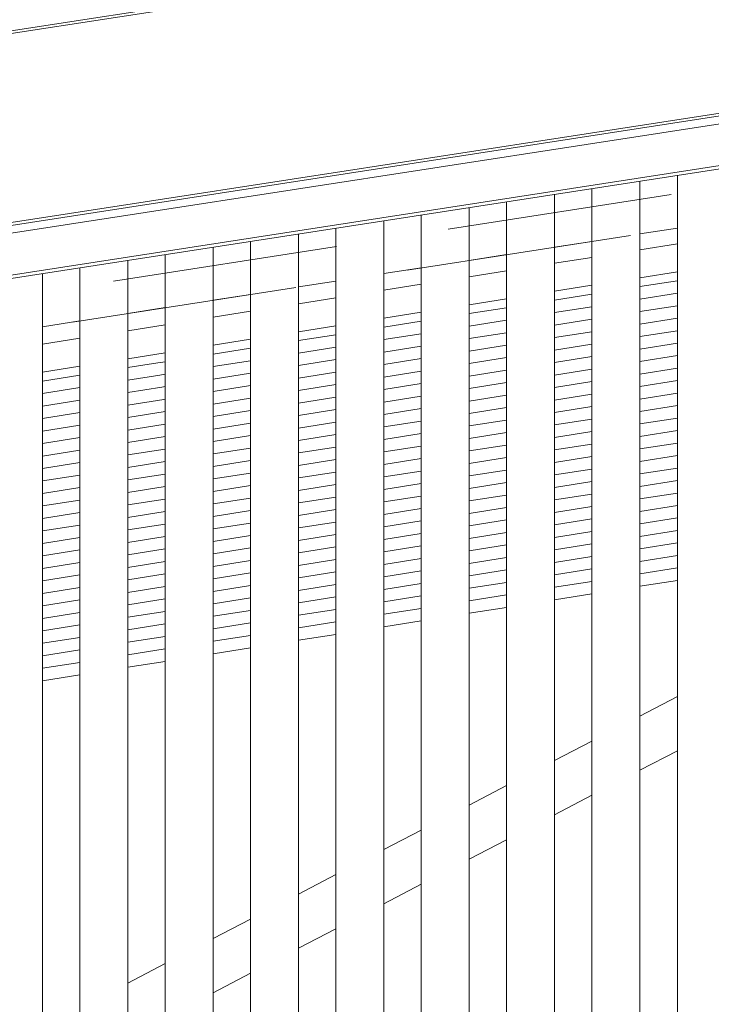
# Model space of a CAD drawing. Header units: millimetres. Extents: x -65 to 293624, y -1905 to 31061.
# Tile 220 of 256: x 116250 to 116899, y 22524 to 23446. Entities that reach past the tile are written whole.
import ezdxf

# ---------------------------------------------------------------- set-up
doc = ezdxf.new("R2010")
doc.units = ezdxf.units.MM
doc.header["$MEASUREMENT"] = 0
doc.linetypes.add('Hidden Line', pattern=[317.5, 211.666667, -105.833333])
for name, color, linetype in [('00 2D joon.AR', 7, 'Continuous'), ('1236 Katuslaed.AR', 7, 'Continuous'), ('1245 Sisehoovi varjestus.AR', 7, 'Continuous'), ('1248 Vihmaveerennid.AR', 7, 'Continuous'), ('1263 Katuse alusserv.AR', 7, 'Continuous')]:
    doc.layers.add(name, color=color, linetype=linetype)

# ---------------------------------------------------------------- blocks, each defined once
blk = doc.blocks.new('Section Element_1428_3', base_point=(20443.11, 12361.43))
at = {"layer": '1248 Vihmaveerennid.AR', "color": 7, "linetype": 'Continuous', "lineweight": 13}
for p, q in [((107563.26, 22094.13), (129095.3, 25416)), ((107565.88, 22097.11), (129095.3, 25418.58)), ((107568.05, 21915.2), (129117.8, 25239.8)), ((107570.49, 21918.29), (129117.53, 25242.47)), ((115501.87, 23131.81), (129118.53, 25232.53)), ((115501.87, 23092.64), (129122.41, 25193.96)), ((115501.87, 23089.49), (129122.72, 25190.86))]:
    blk.add_line(p, q, dxfattribs=at)
blk = doc.blocks.new('*X2148', base_point=(20443.11, 12361.43))
at = {"layer": '1263 Katuse alusserv.AR', "color": 7, "linetype": 'Continuous', "lineweight": 13}
for p, q in [((116306.87, 23113.1), (116271.87, 23107.57)), ((116306.87, 23113.1), (116271.87, 23107.57)), ((116306.87, 23101.4), (116271.87, 23095.87)), ((116306.87, 23101.4), (116271.87, 23095.87)), ((116306.87, 23089.7), (116271.87, 23084.17)), ((116306.87, 23089.7), (116271.87, 23084.17)), ((116306.87, 23078.01), (116271.87, 23072.48)), ((116306.87, 23078.01), (116271.87, 23072.48)), ((116306.87, 23066.31), (116271.87, 23060.78)), ((116306.87, 23066.31), (116271.87, 23060.78)), ((116306.87, 23054.61), (116271.87, 23049.08)), ((116306.87, 23054.61), (116271.87, 23049.08)), ((116306.87, 23042.91), (116271.87, 23037.38)), ((116306.87, 23042.91), (116271.87, 23037.38)), ((116306.87, 23031.21), (116271.87, 23025.68)), ((116306.87, 23031.21), (116271.87, 23025.68)), ((116306.87, 23019.52), (116271.87, 23013.98)), ((116306.87, 23019.52), (116271.87, 23013.98)), ((116306.87, 23007.82), (116271.87, 23002.29)), ((116306.87, 23007.82), (116271.87, 23002.29)), ((116306.87, 22996.12), (116271.87, 22990.59)), ((116306.87, 22996.12), (116271.87, 22990.59)), ((116306.87, 22984.42), (116271.87, 22978.89)), ((116306.87, 22984.42), (116271.87, 22978.89)), ((116306.87, 22972.72), (116271.87, 22967.19)), ((116306.87, 22972.72), (116271.87, 22967.19)), ((116306.87, 22961.02), (116271.87, 22955.49)), ((116306.87, 22961.02), (116271.87, 22955.49)), ((116306.87, 22949.33), (116271.87, 22943.8)), ((116306.87, 22949.33), (116271.87, 22943.8)), ((116306.87, 22937.63), (116271.87, 22932.1)), ((116306.87, 22937.63), (116271.87, 22932.1)), ((116306.87, 22925.93), (116271.87, 22920.4)), ((116306.87, 22925.93), (116271.87, 22920.4)), ((116306.87, 22914.23), (116271.87, 22908.7)), ((116306.87, 22914.23), (116271.87, 22908.7)), ((116306.87, 22902.53), (116271.87, 22897)), ((116306.87, 22902.53), (116271.87, 22897)), ((116306.87, 22890.83), (116271.87, 22885.3)), ((116306.87, 22890.83), (116271.87, 22885.3)), ((116306.87, 22879.14), (116271.87, 22873.61)), ((116306.87, 22879.14), (116271.87, 22873.61)), ((116306.87, 22867.44), (116271.87, 22861.91)), ((116306.87, 22867.44), (116271.87, 22861.91)), ((116306.87, 22855.74), (116271.87, 22850.21)), ((116306.87, 22855.74), (116271.87, 22850.21)), ((116306.87, 22844.04), (116271.87, 22838.51)), ((116306.87, 22844.04), (116271.87, 22838.51))]:
    blk.add_line(p, q, dxfattribs=at)
blk = doc.blocks.new('*X2149', base_point=(20443.11, 12361.43))
at = {"layer": '1263 Katuse alusserv.AR', "color": 7, "linetype": 'Continuous', "lineweight": 13}
for p, q in [((116306.87, 23113.1), (116271.87, 23107.57)), ((116306.87, 23113.1), (116271.87, 23107.57)), ((116306.87, 23101.4), (116271.87, 23095.87)), ((116306.87, 23101.4), (116271.87, 23095.87)), ((116306.87, 23089.7), (116271.87, 23084.17)), ((116306.87, 23089.7), (116271.87, 23084.17)), ((116306.87, 23078.01), (116271.87, 23072.48)), ((116306.87, 23078.01), (116271.87, 23072.48)), ((116306.87, 23066.31), (116271.87, 23060.78)), ((116306.87, 23066.31), (116271.87, 23060.78)), ((116306.87, 23054.61), (116271.87, 23049.08)), ((116306.87, 23054.61), (116271.87, 23049.08)), ((116306.87, 23042.91), (116271.87, 23037.38)), ((116306.87, 23042.91), (116271.87, 23037.38)), ((116306.87, 23031.21), (116271.87, 23025.68)), ((116306.87, 23031.21), (116271.87, 23025.68)), ((116306.87, 23019.52), (116271.87, 23013.98)), ((116306.87, 23019.52), (116271.87, 23013.98)), ((116306.87, 23007.82), (116271.87, 23002.29)), ((116306.87, 23007.82), (116271.87, 23002.29)), ((116306.87, 22996.12), (116271.87, 22990.59)), ((116306.87, 22996.12), (116271.87, 22990.59)), ((116306.87, 22984.42), (116271.87, 22978.89)), ((116306.87, 22984.42), (116271.87, 22978.89)), ((116306.87, 22972.72), (116271.87, 22967.19)), ((116306.87, 22972.72), (116271.87, 22967.19)), ((116306.87, 22961.02), (116271.87, 22955.49)), ((116306.87, 22961.02), (116271.87, 22955.49)), ((116306.87, 22949.33), (116271.87, 22943.8)), ((116306.87, 22949.33), (116271.87, 22943.8)), ((116306.87, 22937.63), (116271.87, 22932.1)), ((116306.87, 22937.63), (116271.87, 22932.1)), ((116306.87, 22925.93), (116271.87, 22920.4)), ((116306.87, 22925.93), (116271.87, 22920.4)), ((116306.87, 22914.23), (116271.87, 22908.7)), ((116306.87, 22914.23), (116271.87, 22908.7)), ((116306.87, 22902.53), (116271.87, 22897)), ((116306.87, 22902.53), (116271.87, 22897)), ((116306.87, 22890.83), (116271.87, 22885.3)), ((116306.87, 22890.83), (116271.87, 22885.3)), ((116306.87, 22879.14), (116271.87, 22873.61)), ((116306.87, 22879.14), (116271.87, 22873.61)), ((116306.87, 22867.44), (116271.87, 22861.91)), ((116306.87, 22867.44), (116271.87, 22861.91)), ((116306.87, 22855.74), (116271.87, 22850.21)), ((116306.87, 22855.74), (116271.87, 22850.21)), ((116306.87, 22844.04), (116271.87, 22838.51)), ((116306.87, 22844.04), (116271.87, 22838.51))]:
    blk.add_line(p, q, dxfattribs=at)
blk = doc.blocks.new('*X2150', base_point=(20443.11, 12361.43))
at = {"layer": '1263 Katuse alusserv.AR', "color": 7, "linetype": 'Continuous', "lineweight": 13}
for p, q in [((116386.87, 23125.74), (116380, 23124.66)), ((116386.87, 23125.74), (116380, 23124.66)), ((116380, 23124.66), (116351.87, 23120.21)), ((116380, 23124.66), (116351.87, 23120.21)), ((116381.8, 23113.24), (116351.87, 23108.51)), ((116381.8, 23113.24), (116351.87, 23108.51)), ((116386.87, 23114.04), (116381.8, 23113.24)), ((116386.87, 23114.04), (116381.8, 23113.24)), ((116383.6, 23101.83), (116351.87, 23096.81)), ((116383.6, 23101.83), (116351.87, 23096.81)), ((116386.87, 23102.35), (116383.6, 23101.83)), ((116386.87, 23102.35), (116383.6, 23101.83)), ((116385.41, 23090.42), (116351.87, 23085.12)), ((116385.41, 23090.42), (116351.87, 23085.12)), ((116386.87, 23090.65), (116385.41, 23090.42)), ((116386.87, 23090.65), (116385.41, 23090.42)), ((116386.87, 23078.95), (116351.87, 23073.42)), ((116386.87, 23078.95), (116351.87, 23073.42)), ((116386.87, 23067.25), (116351.87, 23061.72)), ((116386.87, 23067.25), (116351.87, 23061.72)), ((116386.87, 23055.55), (116351.87, 23050.02)), ((116386.87, 23055.55), (116351.87, 23050.02)), ((116386.87, 23043.85), (116351.87, 23038.32)), ((116386.87, 23043.85), (116351.87, 23038.32)), ((116386.87, 23032.16), (116351.87, 23026.63)), ((116386.87, 23032.16), (116351.87, 23026.63)), ((116386.87, 23020.46), (116351.87, 23014.93)), ((116386.87, 23020.46), (116351.87, 23014.93)), ((116386.87, 23008.76), (116351.87, 23003.23)), ((116386.87, 23008.76), (116351.87, 23003.23)), ((116386.87, 22997.06), (116351.87, 22991.53)), ((116386.87, 22997.06), (116351.87, 22991.53)), ((116386.87, 22985.36), (116351.87, 22979.83)), ((116386.87, 22985.36), (116351.87, 22979.83)), ((116386.87, 22973.66), (116351.87, 22968.13)), ((116386.87, 22973.66), (116351.87, 22968.13)), ((116386.87, 22961.97), (116351.87, 22956.44)), ((116386.87, 22961.97), (116351.87, 22956.44)), ((116386.87, 22950.27), (116351.87, 22944.74)), ((116386.87, 22950.27), (116351.87, 22944.74)), ((116386.87, 22938.57), (116351.87, 22933.04)), ((116386.87, 22938.57), (116351.87, 22933.04)), ((116386.87, 22926.87), (116351.87, 22921.34)), ((116386.87, 22926.87), (116351.87, 22921.34)), ((116386.87, 22915.17), (116351.87, 22909.64)), ((116386.87, 22915.17), (116351.87, 22909.64)), ((116386.87, 22903.47), (116351.87, 22897.94)), ((116386.87, 22903.47), (116351.87, 22897.94)), ((116386.87, 22891.78), (116351.87, 22886.25)), ((116386.87, 22891.78), (116351.87, 22886.25)), ((116386.87, 22880.08), (116351.87, 22874.55)), ((116386.87, 22880.08), (116351.87, 22874.55)), ((116386.87, 22868.38), (116351.87, 22862.85)), ((116386.87, 22868.38), (116351.87, 22862.85)), ((116386.87, 22856.68), (116351.87, 22851.15)), ((116386.87, 22856.68), (116351.87, 22851.15))]:
    blk.add_line(p, q, dxfattribs=at)
blk = doc.blocks.new('*X2151', base_point=(20443.11, 12361.43))
at = {"layer": '1263 Katuse alusserv.AR', "color": 7, "linetype": 'Continuous', "lineweight": 13}
for p, q in [((116386.87, 23125.74), (116380, 23124.66)), ((116386.87, 23125.74), (116380, 23124.66)), ((116380, 23124.66), (116351.87, 23120.21)), ((116380, 23124.66), (116351.87, 23120.21)), ((116381.8, 23113.24), (116351.87, 23108.51)), ((116381.8, 23113.24), (116351.87, 23108.51)), ((116386.87, 23114.04), (116381.8, 23113.24)), ((116386.87, 23114.04), (116381.8, 23113.24)), ((116383.6, 23101.83), (116351.87, 23096.81)), ((116383.6, 23101.83), (116351.87, 23096.81)), ((116386.87, 23102.35), (116383.6, 23101.83)), ((116386.87, 23102.35), (116383.6, 23101.83)), ((116385.41, 23090.42), (116351.87, 23085.12)), ((116385.41, 23090.42), (116351.87, 23085.12)), ((116386.87, 23090.65), (116385.41, 23090.42)), ((116386.87, 23090.65), (116385.41, 23090.42)), ((116386.87, 23078.95), (116351.87, 23073.42)), ((116386.87, 23078.95), (116351.87, 23073.42)), ((116386.87, 23067.25), (116351.87, 23061.72)), ((116386.87, 23067.25), (116351.87, 23061.72)), ((116386.87, 23055.55), (116351.87, 23050.02)), ((116386.87, 23055.55), (116351.87, 23050.02)), ((116386.87, 23043.85), (116351.87, 23038.32)), ((116386.87, 23043.85), (116351.87, 23038.32)), ((116386.87, 23032.16), (116351.87, 23026.63)), ((116386.87, 23032.16), (116351.87, 23026.63)), ((116386.87, 23020.46), (116351.87, 23014.93)), ((116386.87, 23020.46), (116351.87, 23014.93)), ((116386.87, 23008.76), (116351.87, 23003.23)), ((116386.87, 23008.76), (116351.87, 23003.23)), ((116386.87, 22997.06), (116351.87, 22991.53)), ((116386.87, 22997.06), (116351.87, 22991.53)), ((116386.87, 22985.36), (116351.87, 22979.83)), ((116386.87, 22985.36), (116351.87, 22979.83)), ((116386.87, 22973.66), (116351.87, 22968.13)), ((116386.87, 22973.66), (116351.87, 22968.13)), ((116386.87, 22961.97), (116351.87, 22956.44)), ((116386.87, 22961.97), (116351.87, 22956.44)), ((116386.87, 22950.27), (116351.87, 22944.74)), ((116386.87, 22950.27), (116351.87, 22944.74)), ((116386.87, 22938.57), (116351.87, 22933.04)), ((116386.87, 22938.57), (116351.87, 22933.04)), ((116386.87, 22926.87), (116351.87, 22921.34)), ((116386.87, 22926.87), (116351.87, 22921.34)), ((116386.87, 22915.17), (116351.87, 22909.64)), ((116386.87, 22915.17), (116351.87, 22909.64)), ((116386.87, 22903.47), (116351.87, 22897.94)), ((116386.87, 22903.47), (116351.87, 22897.94)), ((116386.87, 22891.78), (116351.87, 22886.25)), ((116386.87, 22891.78), (116351.87, 22886.25)), ((116386.87, 22880.08), (116351.87, 22874.55)), ((116386.87, 22880.08), (116351.87, 22874.55)), ((116386.87, 22868.38), (116351.87, 22862.85)), ((116386.87, 22868.38), (116351.87, 22862.85)), ((116386.87, 22856.68), (116351.87, 22851.15)), ((116386.87, 22856.68), (116351.87, 22851.15))]:
    blk.add_line(p, q, dxfattribs=at)
blk = doc.blocks.new('*X2152', base_point=(20443.11, 12361.43))
at = {"layer": '1263 Katuse alusserv.AR', "color": 7, "linetype": 'Continuous', "lineweight": 13}
for p, q in [((116466.87, 23138.38), (116431.87, 23132.85)), ((116466.87, 23138.38), (116431.87, 23132.85)), ((116466.87, 23126.68), (116431.87, 23121.15)), ((116466.87, 23126.68), (116431.87, 23121.15)), ((116466.87, 23114.99), (116431.87, 23109.46)), ((116466.87, 23114.99), (116431.87, 23109.46)), ((116466.87, 23103.29), (116431.87, 23097.76)), ((116466.87, 23103.29), (116431.87, 23097.76)), ((116466.87, 23091.59), (116431.87, 23086.06)), ((116466.87, 23091.59), (116431.87, 23086.06)), ((116466.87, 23079.89), (116431.87, 23074.36)), ((116466.87, 23079.89), (116431.87, 23074.36)), ((116466.87, 23068.19), (116431.87, 23062.66)), ((116466.87, 23068.19), (116431.87, 23062.66)), ((116466.87, 23056.49), (116431.87, 23050.96)), ((116466.87, 23056.49), (116431.87, 23050.96)), ((116466.87, 23044.8), (116431.87, 23039.27)), ((116466.87, 23044.8), (116431.87, 23039.27)), ((116466.87, 23033.1), (116431.87, 23027.57)), ((116466.87, 23033.1), (116431.87, 23027.57)), ((116466.87, 23021.4), (116431.87, 23015.87)), ((116466.87, 23021.4), (116431.87, 23015.87)), ((116466.87, 23009.7), (116431.87, 23004.17)), ((116466.87, 23009.7), (116431.87, 23004.17)), ((116466.87, 22998), (116431.87, 22992.47)), ((116466.87, 22998), (116431.87, 22992.47)), ((116466.87, 22986.3), (116431.87, 22980.77)), ((116466.87, 22986.3), (116431.87, 22980.77)), ((116466.87, 22974.61), (116431.87, 22969.08)), ((116466.87, 22974.61), (116431.87, 22969.08)), ((116466.87, 22962.91), (116431.87, 22957.38)), ((116466.87, 22962.91), (116431.87, 22957.38)), ((116466.87, 22951.21), (116431.87, 22945.68)), ((116466.87, 22951.21), (116431.87, 22945.68)), ((116466.87, 22939.51), (116431.87, 22933.98)), ((116466.87, 22939.51), (116431.87, 22933.98)), ((116466.87, 22927.81), (116431.87, 22922.28)), ((116466.87, 22927.81), (116431.87, 22922.28)), ((116466.87, 22916.11), (116431.87, 22910.58)), ((116466.87, 22916.11), (116431.87, 22910.58)), ((116466.87, 22904.42), (116431.87, 22898.89)), ((116466.87, 22904.42), (116431.87, 22898.89)), ((116466.87, 22892.72), (116431.87, 22887.19)), ((116466.87, 22892.72), (116431.87, 22887.19)), ((116466.87, 22881.02), (116431.87, 22875.49)), ((116466.87, 22881.02), (116431.87, 22875.49)), ((116466.87, 22869.32), (116431.87, 22863.79)), ((116466.87, 22869.32), (116431.87, 22863.79))]:
    blk.add_line(p, q, dxfattribs=at)
blk = doc.blocks.new('*X2153', base_point=(20443.11, 12361.43))
at = {"layer": '1263 Katuse alusserv.AR', "color": 7, "linetype": 'Continuous', "lineweight": 13}
for p, q in [((116466.87, 23138.38), (116431.87, 23132.85)), ((116466.87, 23138.38), (116431.87, 23132.85)), ((116466.87, 23126.68), (116431.87, 23121.15)), ((116466.87, 23126.68), (116431.87, 23121.15)), ((116466.87, 23114.99), (116431.87, 23109.46)), ((116466.87, 23114.99), (116431.87, 23109.46)), ((116466.87, 23103.29), (116431.87, 23097.76)), ((116466.87, 23103.29), (116431.87, 23097.76)), ((116466.87, 23091.59), (116431.87, 23086.06)), ((116466.87, 23091.59), (116431.87, 23086.06)), ((116466.87, 23079.89), (116431.87, 23074.36)), ((116466.87, 23079.89), (116431.87, 23074.36)), ((116466.87, 23068.19), (116431.87, 23062.66)), ((116466.87, 23068.19), (116431.87, 23062.66)), ((116466.87, 23056.49), (116431.87, 23050.96)), ((116466.87, 23056.49), (116431.87, 23050.96)), ((116466.87, 23044.8), (116431.87, 23039.27)), ((116466.87, 23044.8), (116431.87, 23039.27)), ((116466.87, 23033.1), (116431.87, 23027.57)), ((116466.87, 23033.1), (116431.87, 23027.57)), ((116466.87, 23021.4), (116431.87, 23015.87)), ((116466.87, 23021.4), (116431.87, 23015.87)), ((116466.87, 23009.7), (116431.87, 23004.17)), ((116466.87, 23009.7), (116431.87, 23004.17)), ((116466.87, 22998), (116431.87, 22992.47)), ((116466.87, 22998), (116431.87, 22992.47)), ((116466.87, 22986.3), (116431.87, 22980.77)), ((116466.87, 22986.3), (116431.87, 22980.77)), ((116466.87, 22974.61), (116431.87, 22969.08)), ((116466.87, 22974.61), (116431.87, 22969.08)), ((116466.87, 22962.91), (116431.87, 22957.38)), ((116466.87, 22962.91), (116431.87, 22957.38)), ((116466.87, 22951.21), (116431.87, 22945.68)), ((116466.87, 22951.21), (116431.87, 22945.68)), ((116466.87, 22939.51), (116431.87, 22933.98)), ((116466.87, 22939.51), (116431.87, 22933.98)), ((116466.87, 22927.81), (116431.87, 22922.28)), ((116466.87, 22927.81), (116431.87, 22922.28)), ((116466.87, 22916.11), (116431.87, 22910.58)), ((116466.87, 22916.11), (116431.87, 22910.58)), ((116466.87, 22904.42), (116431.87, 22898.89)), ((116466.87, 22904.42), (116431.87, 22898.89)), ((116466.87, 22892.72), (116431.87, 22887.19)), ((116466.87, 22892.72), (116431.87, 22887.19)), ((116466.87, 22881.02), (116431.87, 22875.49)), ((116466.87, 22881.02), (116431.87, 22875.49)), ((116466.87, 22869.32), (116431.87, 22863.79)), ((116466.87, 22869.32), (116431.87, 22863.79))]:
    blk.add_line(p, q, dxfattribs=at)
blk = doc.blocks.new('*X2154', base_point=(20443.11, 12361.43))
at = {"layer": '1263 Katuse alusserv.AR', "color": 7, "linetype": 'Continuous', "lineweight": 13}
for p, q in [((116546.87, 23151.02), (116511.87, 23145.49)), ((116546.87, 23151.02), (116511.87, 23145.49)), ((116546.87, 23139.32), (116511.87, 23133.79)), ((116546.87, 23139.32), (116511.87, 23133.79)), ((116546.87, 23127.63), (116511.87, 23122.1)), ((116546.87, 23127.63), (116511.87, 23122.1)), ((116546.87, 23115.93), (116511.87, 23110.4)), ((116546.87, 23115.93), (116511.87, 23110.4)), ((116546.87, 23104.23), (116511.87, 23098.7)), ((116546.87, 23104.23), (116511.87, 23098.7)), ((116546.87, 23092.53), (116511.87, 23087)), ((116546.87, 23092.53), (116511.87, 23087)), ((116546.87, 23080.83), (116511.87, 23075.3)), ((116546.87, 23080.83), (116511.87, 23075.3)), ((116546.87, 23069.13), (116511.87, 23063.6)), ((116546.87, 23069.13), (116511.87, 23063.6)), ((116546.87, 23057.44), (116511.87, 23051.91)), ((116546.87, 23057.44), (116511.87, 23051.91)), ((116546.87, 23045.74), (116511.87, 23040.21)), ((116546.87, 23045.74), (116511.87, 23040.21)), ((116546.87, 23034.04), (116511.87, 23028.51)), ((116546.87, 23034.04), (116511.87, 23028.51)), ((116546.87, 23022.34), (116511.87, 23016.81)), ((116546.87, 23022.34), (116511.87, 23016.81)), ((116546.87, 23010.64), (116511.87, 23005.11)), ((116546.87, 23010.64), (116511.87, 23005.11)), ((116546.87, 22998.94), (116511.87, 22993.41)), ((116546.87, 22998.94), (116511.87, 22993.41)), ((116546.87, 22987.25), (116511.87, 22981.72)), ((116546.87, 22987.25), (116511.87, 22981.72)), ((116546.87, 22975.55), (116511.87, 22970.02)), ((116546.87, 22975.55), (116511.87, 22970.02)), ((116546.87, 22963.85), (116511.87, 22958.32)), ((116546.87, 22963.85), (116511.87, 22958.32)), ((116546.87, 22952.15), (116511.87, 22946.62)), ((116546.87, 22952.15), (116511.87, 22946.62)), ((116546.87, 22940.45), (116511.87, 22934.92)), ((116546.87, 22940.45), (116511.87, 22934.92)), ((116546.87, 22928.76), (116511.87, 22923.22)), ((116546.87, 22928.76), (116511.87, 22923.22)), ((116546.87, 22917.06), (116511.87, 22911.53)), ((116546.87, 22917.06), (116511.87, 22911.53)), ((116546.87, 22905.36), (116511.87, 22899.83)), ((116546.87, 22905.36), (116511.87, 22899.83)), ((116546.87, 22893.66), (116511.87, 22888.13)), ((116546.87, 22893.66), (116511.87, 22888.13)), ((116546.87, 22881.96), (116511.87, 22876.43)), ((116546.87, 22881.96), (116511.87, 22876.43))]:
    blk.add_line(p, q, dxfattribs=at)
blk = doc.blocks.new('*X2155', base_point=(20443.11, 12361.43))
at = {"layer": '1263 Katuse alusserv.AR', "color": 7, "linetype": 'Continuous', "lineweight": 13}
for p, q in [((116546.87, 23151.02), (116511.87, 23145.49)), ((116546.87, 23151.02), (116511.87, 23145.49)), ((116546.87, 23139.32), (116511.87, 23133.79)), ((116546.87, 23139.32), (116511.87, 23133.79)), ((116546.87, 23127.63), (116511.87, 23122.1)), ((116546.87, 23127.63), (116511.87, 23122.1)), ((116546.87, 23115.93), (116511.87, 23110.4)), ((116546.87, 23115.93), (116511.87, 23110.4)), ((116546.87, 23104.23), (116511.87, 23098.7)), ((116546.87, 23104.23), (116511.87, 23098.7)), ((116546.87, 23092.53), (116511.87, 23087)), ((116546.87, 23092.53), (116511.87, 23087)), ((116546.87, 23080.83), (116511.87, 23075.3)), ((116546.87, 23080.83), (116511.87, 23075.3)), ((116546.87, 23069.13), (116511.87, 23063.6)), ((116546.87, 23069.13), (116511.87, 23063.6)), ((116546.87, 23057.44), (116511.87, 23051.91)), ((116546.87, 23057.44), (116511.87, 23051.91)), ((116546.87, 23045.74), (116511.87, 23040.21)), ((116546.87, 23045.74), (116511.87, 23040.21)), ((116546.87, 23034.04), (116511.87, 23028.51)), ((116546.87, 23034.04), (116511.87, 23028.51)), ((116546.87, 23022.34), (116511.87, 23016.81)), ((116546.87, 23022.34), (116511.87, 23016.81)), ((116546.87, 23010.64), (116511.87, 23005.11)), ((116546.87, 23010.64), (116511.87, 23005.11)), ((116546.87, 22998.94), (116511.87, 22993.41)), ((116546.87, 22998.94), (116511.87, 22993.41)), ((116546.87, 22987.25), (116511.87, 22981.72)), ((116546.87, 22987.25), (116511.87, 22981.72)), ((116546.87, 22975.55), (116511.87, 22970.02)), ((116546.87, 22975.55), (116511.87, 22970.02)), ((116546.87, 22963.85), (116511.87, 22958.32)), ((116546.87, 22963.85), (116511.87, 22958.32)), ((116546.87, 22952.15), (116511.87, 22946.62)), ((116546.87, 22952.15), (116511.87, 22946.62)), ((116546.87, 22940.45), (116511.87, 22934.92)), ((116546.87, 22940.45), (116511.87, 22934.92)), ((116546.87, 22928.76), (116511.87, 22923.22)), ((116546.87, 22928.76), (116511.87, 22923.22)), ((116546.87, 22917.06), (116511.87, 22911.53)), ((116546.87, 22917.06), (116511.87, 22911.53)), ((116546.87, 22905.36), (116511.87, 22899.83)), ((116546.87, 22905.36), (116511.87, 22899.83)), ((116546.87, 22893.66), (116511.87, 22888.13)), ((116546.87, 22893.66), (116511.87, 22888.13)), ((116546.87, 22881.96), (116511.87, 22876.43)), ((116546.87, 22881.96), (116511.87, 22876.43))]:
    blk.add_line(p, q, dxfattribs=at)
blk = doc.blocks.new('*X2156', base_point=(20443.11, 12361.43))
at = {"layer": '1263 Katuse alusserv.AR', "color": 7, "linetype": 'Continuous', "lineweight": 13}
for p, q in [((116626.87, 23163.66), (116591.87, 23158.13)), ((116626.87, 23163.66), (116591.87, 23158.13)), ((116626.87, 23151.96), (116591.87, 23146.43)), ((116626.87, 23151.96), (116591.87, 23146.43)), ((116626.87, 23140.27), (116591.87, 23134.74)), ((116626.87, 23140.27), (116591.87, 23134.74)), ((116626.87, 23128.57), (116591.87, 23123.04)), ((116626.87, 23128.57), (116591.87, 23123.04)), ((116626.87, 23116.87), (116591.87, 23111.34)), ((116626.87, 23116.87), (116591.87, 23111.34)), ((116626.87, 23105.17), (116591.87, 23099.64)), ((116626.87, 23105.17), (116591.87, 23099.64)), ((116626.87, 23093.47), (116591.87, 23087.94)), ((116626.87, 23093.47), (116591.87, 23087.94)), ((116626.87, 23081.77), (116591.87, 23076.24)), ((116626.87, 23081.77), (116591.87, 23076.24)), ((116626.87, 23070.08), (116591.87, 23064.55)), ((116626.87, 23070.08), (116591.87, 23064.55)), ((116626.87, 23058.38), (116591.87, 23052.85)), ((116626.87, 23058.38), (116591.87, 23052.85)), ((116626.87, 23046.68), (116591.87, 23041.15)), ((116626.87, 23046.68), (116591.87, 23041.15)), ((116626.87, 23034.98), (116591.87, 23029.45)), ((116626.87, 23034.98), (116591.87, 23029.45)), ((116626.87, 23023.28), (116591.87, 23017.75)), ((116626.87, 23023.28), (116591.87, 23017.75)), ((116626.87, 23011.59), (116591.87, 23006.05)), ((116626.87, 23011.59), (116591.87, 23006.05)), ((116626.87, 22999.89), (116591.87, 22994.36)), ((116626.87, 22999.89), (116591.87, 22994.36)), ((116626.87, 22988.19), (116591.87, 22982.66)), ((116626.87, 22988.19), (116591.87, 22982.66)), ((116626.87, 22976.49), (116591.87, 22970.96)), ((116626.87, 22976.49), (116591.87, 22970.96)), ((116626.87, 22964.79), (116591.87, 22959.26)), ((116626.87, 22964.79), (116591.87, 22959.26)), ((116626.87, 22953.09), (116591.87, 22947.56)), ((116626.87, 22953.09), (116591.87, 22947.56)), ((116626.87, 22941.4), (116591.87, 22935.87)), ((116626.87, 22941.4), (116591.87, 22935.87)), ((116626.87, 22929.7), (116591.87, 22924.17)), ((116626.87, 22929.7), (116591.87, 22924.17)), ((116626.87, 22918), (116591.87, 22912.47)), ((116626.87, 22918), (116591.87, 22912.47)), ((116626.87, 22906.3), (116591.87, 22900.77)), ((116626.87, 22906.3), (116591.87, 22900.77)), ((116626.87, 22894.6), (116591.87, 22889.07)), ((116626.87, 22894.6), (116591.87, 22889.07))]:
    blk.add_line(p, q, dxfattribs=at)
blk = doc.blocks.new('*X2157', base_point=(20443.11, 12361.43))
at = {"layer": '1263 Katuse alusserv.AR', "color": 7, "linetype": 'Continuous', "lineweight": 13}
for p, q in [((116626.87, 23163.66), (116591.87, 23158.13)), ((116626.87, 23163.66), (116591.87, 23158.13)), ((116626.87, 23151.96), (116591.87, 23146.43)), ((116626.87, 23151.96), (116591.87, 23146.43)), ((116626.87, 23140.27), (116591.87, 23134.74)), ((116626.87, 23140.27), (116591.87, 23134.74)), ((116626.87, 23128.57), (116591.87, 23123.04)), ((116626.87, 23128.57), (116591.87, 23123.04)), ((116626.87, 23116.87), (116591.87, 23111.34)), ((116626.87, 23116.87), (116591.87, 23111.34)), ((116626.87, 23105.17), (116591.87, 23099.64)), ((116626.87, 23105.17), (116591.87, 23099.64)), ((116626.87, 23093.47), (116591.87, 23087.94)), ((116626.87, 23093.47), (116591.87, 23087.94)), ((116626.87, 23081.77), (116591.87, 23076.24)), ((116626.87, 23081.77), (116591.87, 23076.24)), ((116626.87, 23070.08), (116591.87, 23064.55)), ((116626.87, 23070.08), (116591.87, 23064.55)), ((116626.87, 23058.38), (116591.87, 23052.85)), ((116626.87, 23058.38), (116591.87, 23052.85)), ((116626.87, 23046.68), (116591.87, 23041.15)), ((116626.87, 23046.68), (116591.87, 23041.15)), ((116626.87, 23034.98), (116591.87, 23029.45)), ((116626.87, 23034.98), (116591.87, 23029.45)), ((116626.87, 23023.28), (116591.87, 23017.75)), ((116626.87, 23023.28), (116591.87, 23017.75)), ((116626.87, 23011.59), (116591.87, 23006.05)), ((116626.87, 23011.59), (116591.87, 23006.05)), ((116626.87, 22999.89), (116591.87, 22994.36)), ((116626.87, 22999.89), (116591.87, 22994.36)), ((116626.87, 22988.19), (116591.87, 22982.66)), ((116626.87, 22988.19), (116591.87, 22982.66)), ((116626.87, 22976.49), (116591.87, 22970.96)), ((116626.87, 22976.49), (116591.87, 22970.96)), ((116626.87, 22964.79), (116591.87, 22959.26)), ((116626.87, 22964.79), (116591.87, 22959.26)), ((116626.87, 22953.09), (116591.87, 22947.56)), ((116626.87, 22953.09), (116591.87, 22947.56)), ((116626.87, 22941.4), (116591.87, 22935.87)), ((116626.87, 22941.4), (116591.87, 22935.87)), ((116626.87, 22929.7), (116591.87, 22924.17)), ((116626.87, 22929.7), (116591.87, 22924.17)), ((116626.87, 22918), (116591.87, 22912.47)), ((116626.87, 22918), (116591.87, 22912.47)), ((116626.87, 22906.3), (116591.87, 22900.77)), ((116626.87, 22906.3), (116591.87, 22900.77)), ((116626.87, 22894.6), (116591.87, 22889.07)), ((116626.87, 22894.6), (116591.87, 22889.07))]:
    blk.add_line(p, q, dxfattribs=at)
blk = doc.blocks.new('*X2158', base_point=(20443.11, 12361.43))
at = {"layer": '1263 Katuse alusserv.AR', "color": 7, "linetype": 'Continuous', "lineweight": 13}
for p, q in [((116706.87, 23176.3), (116671.87, 23170.77)), ((116706.87, 23176.3), (116671.87, 23170.77)), ((116706.87, 23164.6), (116671.87, 23159.07)), ((116706.87, 23164.6), (116671.87, 23159.07)), ((116706.87, 23152.91), (116671.87, 23147.38)), ((116706.87, 23152.91), (116671.87, 23147.38)), ((116706.87, 23141.21), (116671.87, 23135.68)), ((116706.87, 23141.21), (116671.87, 23135.68)), ((116706.87, 23129.51), (116671.87, 23123.98)), ((116706.87, 23129.51), (116671.87, 23123.98)), ((116706.87, 23117.81), (116671.87, 23112.28)), ((116706.87, 23117.81), (116671.87, 23112.28)), ((116706.87, 23106.11), (116671.87, 23100.58)), ((116706.87, 23106.11), (116671.87, 23100.58)), ((116706.87, 23094.41), (116671.87, 23088.88)), ((116706.87, 23094.41), (116671.87, 23088.88)), ((116706.87, 23082.72), (116671.87, 23077.19)), ((116706.87, 23082.72), (116671.87, 23077.19)), ((116706.87, 23071.02), (116671.87, 23065.49)), ((116706.87, 23071.02), (116671.87, 23065.49)), ((116706.87, 23059.32), (116671.87, 23053.79)), ((116706.87, 23059.32), (116671.87, 23053.79)), ((116706.87, 23047.62), (116671.87, 23042.09)), ((116706.87, 23047.62), (116671.87, 23042.09)), ((116706.87, 23035.92), (116671.87, 23030.39)), ((116706.87, 23035.92), (116671.87, 23030.39)), ((116706.87, 23024.23), (116671.87, 23018.7)), ((116706.87, 23024.23), (116671.87, 23018.7)), ((116706.87, 23012.53), (116671.87, 23007)), ((116706.87, 23012.53), (116671.87, 23007)), ((116706.87, 23000.83), (116671.87, 22995.3)), ((116706.87, 23000.83), (116671.87, 22995.3)), ((116706.87, 22989.13), (116671.87, 22983.6)), ((116706.87, 22989.13), (116671.87, 22983.6)), ((116706.87, 22977.43), (116671.87, 22971.9)), ((116706.87, 22977.43), (116671.87, 22971.9)), ((116706.87, 22965.73), (116671.87, 22960.2)), ((116706.87, 22965.73), (116671.87, 22960.2)), ((116706.87, 22954.04), (116671.87, 22948.51)), ((116706.87, 22954.04), (116671.87, 22948.51)), ((116706.87, 22942.34), (116671.87, 22936.81)), ((116706.87, 22942.34), (116671.87, 22936.81)), ((116706.87, 22930.64), (116671.87, 22925.11)), ((116706.87, 22930.64), (116671.87, 22925.11)), ((116706.87, 22918.94), (116671.87, 22913.41)), ((116706.87, 22918.94), (116671.87, 22913.41)), ((116706.87, 22907.24), (116671.87, 22901.71)), ((116706.87, 22907.24), (116671.87, 22901.71))]:
    blk.add_line(p, q, dxfattribs=at)
blk = doc.blocks.new('*X2159', base_point=(20443.11, 12361.43))
at = {"layer": '1263 Katuse alusserv.AR', "color": 7, "linetype": 'Continuous', "lineweight": 13}
for p, q in [((116706.87, 23176.3), (116671.87, 23170.77)), ((116706.87, 23176.3), (116671.87, 23170.77)), ((116706.87, 23164.6), (116671.87, 23159.07)), ((116706.87, 23164.6), (116671.87, 23159.07)), ((116706.87, 23152.91), (116671.87, 23147.38)), ((116706.87, 23152.91), (116671.87, 23147.38)), ((116706.87, 23141.21), (116671.87, 23135.68)), ((116706.87, 23141.21), (116671.87, 23135.68)), ((116706.87, 23129.51), (116671.87, 23123.98)), ((116706.87, 23129.51), (116671.87, 23123.98)), ((116706.87, 23117.81), (116671.87, 23112.28)), ((116706.87, 23117.81), (116671.87, 23112.28)), ((116706.87, 23106.11), (116671.87, 23100.58)), ((116706.87, 23106.11), (116671.87, 23100.58)), ((116706.87, 23094.41), (116671.87, 23088.88)), ((116706.87, 23094.41), (116671.87, 23088.88)), ((116706.87, 23082.72), (116671.87, 23077.19)), ((116706.87, 23082.72), (116671.87, 23077.19)), ((116706.87, 23071.02), (116671.87, 23065.49)), ((116706.87, 23071.02), (116671.87, 23065.49)), ((116706.87, 23059.32), (116671.87, 23053.79)), ((116706.87, 23059.32), (116671.87, 23053.79)), ((116706.87, 23047.62), (116671.87, 23042.09)), ((116706.87, 23047.62), (116671.87, 23042.09)), ((116706.87, 23035.92), (116671.87, 23030.39)), ((116706.87, 23035.92), (116671.87, 23030.39)), ((116706.87, 23024.23), (116671.87, 23018.7)), ((116706.87, 23024.23), (116671.87, 23018.7)), ((116706.87, 23012.53), (116671.87, 23007)), ((116706.87, 23012.53), (116671.87, 23007)), ((116706.87, 23000.83), (116671.87, 22995.3)), ((116706.87, 23000.83), (116671.87, 22995.3)), ((116706.87, 22989.13), (116671.87, 22983.6)), ((116706.87, 22989.13), (116671.87, 22983.6)), ((116706.87, 22977.43), (116671.87, 22971.9)), ((116706.87, 22977.43), (116671.87, 22971.9)), ((116706.87, 22965.73), (116671.87, 22960.2)), ((116706.87, 22965.73), (116671.87, 22960.2)), ((116706.87, 22954.04), (116671.87, 22948.51)), ((116706.87, 22954.04), (116671.87, 22948.51)), ((116706.87, 22942.34), (116671.87, 22936.81)), ((116706.87, 22942.34), (116671.87, 22936.81)), ((116706.87, 22930.64), (116671.87, 22925.11)), ((116706.87, 22930.64), (116671.87, 22925.11)), ((116706.87, 22918.94), (116671.87, 22913.41)), ((116706.87, 22918.94), (116671.87, 22913.41)), ((116706.87, 22907.24), (116671.87, 22901.71)), ((116706.87, 22907.24), (116671.87, 22901.71))]:
    blk.add_line(p, q, dxfattribs=at)
blk = doc.blocks.new('*X2160', base_point=(20443.11, 12361.43))
at = {"layer": '1263 Katuse alusserv.AR', "color": 7, "linetype": 'Continuous', "lineweight": 13}
for p, q in [((116786.87, 23188.94), (116751.87, 23183.41)), ((116786.87, 23188.94), (116751.87, 23183.41)), ((116786.87, 23177.24), (116751.87, 23171.71)), ((116786.87, 23177.24), (116751.87, 23171.71)), ((116786.87, 23165.55), (116751.87, 23160.02)), ((116786.87, 23165.55), (116751.87, 23160.02)), ((116786.87, 23153.85), (116751.87, 23148.32)), ((116786.87, 23153.85), (116751.87, 23148.32)), ((116786.87, 23142.15), (116751.87, 23136.62)), ((116786.87, 23142.15), (116751.87, 23136.62)), ((116786.87, 23130.45), (116751.87, 23124.92)), ((116786.87, 23130.45), (116751.87, 23124.92)), ((116786.87, 23118.75), (116751.87, 23113.22)), ((116786.87, 23118.75), (116751.87, 23113.22)), ((116786.87, 23107.06), (116751.87, 23101.53)), ((116786.87, 23107.06), (116751.87, 23101.53)), ((116786.87, 23095.36), (116751.87, 23089.83)), ((116786.87, 23095.36), (116751.87, 23089.83)), ((116786.87, 23083.66), (116751.87, 23078.13)), ((116786.87, 23083.66), (116751.87, 23078.13)), ((116786.87, 23071.96), (116751.87, 23066.43)), ((116786.87, 23071.96), (116751.87, 23066.43)), ((116786.87, 23060.26), (116751.87, 23054.73)), ((116786.87, 23060.26), (116751.87, 23054.73)), ((116786.87, 23048.56), (116751.87, 23043.03)), ((116786.87, 23048.56), (116751.87, 23043.03)), ((116786.87, 23036.87), (116751.87, 23031.34)), ((116786.87, 23036.87), (116751.87, 23031.34)), ((116786.87, 23025.17), (116751.87, 23019.64)), ((116786.87, 23025.17), (116751.87, 23019.64)), ((116786.87, 23013.47), (116751.87, 23007.94)), ((116786.87, 23013.47), (116751.87, 23007.94)), ((116786.87, 23001.77), (116751.87, 22996.24)), ((116786.87, 23001.77), (116751.87, 22996.24)), ((116786.87, 22990.07), (116751.87, 22984.54)), ((116786.87, 22990.07), (116751.87, 22984.54)), ((116786.87, 22978.37), (116751.87, 22972.84)), ((116786.87, 22978.37), (116751.87, 22972.84)), ((116786.87, 22966.68), (116751.87, 22961.15)), ((116786.87, 22966.68), (116751.87, 22961.15)), ((116786.87, 22954.98), (116751.87, 22949.45)), ((116786.87, 22954.98), (116751.87, 22949.45)), ((116786.87, 22943.28), (116751.87, 22937.75)), ((116786.87, 22943.28), (116751.87, 22937.75)), ((116786.87, 22931.58), (116751.87, 22926.05)), ((116786.87, 22931.58), (116751.87, 22926.05)), ((116786.87, 22919.88), (116751.87, 22914.35)), ((116786.87, 22919.88), (116751.87, 22914.35))]:
    blk.add_line(p, q, dxfattribs=at)
blk = doc.blocks.new('*X2161', base_point=(20443.11, 12361.43))
at = {"layer": '1263 Katuse alusserv.AR', "color": 7, "linetype": 'Continuous', "lineweight": 13}
for p, q in [((116786.87, 23188.94), (116751.87, 23183.41)), ((116786.87, 23188.94), (116751.87, 23183.41)), ((116786.87, 23177.24), (116751.87, 23171.71)), ((116786.87, 23177.24), (116751.87, 23171.71)), ((116786.87, 23165.55), (116751.87, 23160.02)), ((116786.87, 23165.55), (116751.87, 23160.02)), ((116786.87, 23153.85), (116751.87, 23148.32)), ((116786.87, 23153.85), (116751.87, 23148.32)), ((116786.87, 23142.15), (116751.87, 23136.62)), ((116786.87, 23142.15), (116751.87, 23136.62)), ((116786.87, 23130.45), (116751.87, 23124.92)), ((116786.87, 23130.45), (116751.87, 23124.92)), ((116786.87, 23118.75), (116751.87, 23113.22)), ((116786.87, 23118.75), (116751.87, 23113.22)), ((116786.87, 23107.06), (116751.87, 23101.53)), ((116786.87, 23107.06), (116751.87, 23101.53)), ((116786.87, 23095.36), (116751.87, 23089.83)), ((116786.87, 23095.36), (116751.87, 23089.83)), ((116786.87, 23083.66), (116751.87, 23078.13)), ((116786.87, 23083.66), (116751.87, 23078.13)), ((116786.87, 23071.96), (116751.87, 23066.43)), ((116786.87, 23071.96), (116751.87, 23066.43)), ((116786.87, 23060.26), (116751.87, 23054.73)), ((116786.87, 23060.26), (116751.87, 23054.73)), ((116786.87, 23048.56), (116751.87, 23043.03)), ((116786.87, 23048.56), (116751.87, 23043.03)), ((116786.87, 23036.87), (116751.87, 23031.34)), ((116786.87, 23036.87), (116751.87, 23031.34)), ((116786.87, 23025.17), (116751.87, 23019.64)), ((116786.87, 23025.17), (116751.87, 23019.64)), ((116786.87, 23013.47), (116751.87, 23007.94)), ((116786.87, 23013.47), (116751.87, 23007.94)), ((116786.87, 23001.77), (116751.87, 22996.24)), ((116786.87, 23001.77), (116751.87, 22996.24)), ((116786.87, 22990.07), (116751.87, 22984.54)), ((116786.87, 22990.07), (116751.87, 22984.54)), ((116786.87, 22978.37), (116751.87, 22972.84)), ((116786.87, 22978.37), (116751.87, 22972.84)), ((116786.87, 22966.68), (116751.87, 22961.15)), ((116786.87, 22966.68), (116751.87, 22961.15)), ((116786.87, 22954.98), (116751.87, 22949.45)), ((116786.87, 22954.98), (116751.87, 22949.45)), ((116786.87, 22943.28), (116751.87, 22937.75)), ((116786.87, 22943.28), (116751.87, 22937.75)), ((116786.87, 22931.58), (116751.87, 22926.05)), ((116786.87, 22931.58), (116751.87, 22926.05)), ((116786.87, 22919.88), (116751.87, 22914.35)), ((116786.87, 22919.88), (116751.87, 22914.35))]:
    blk.add_line(p, q, dxfattribs=at)
blk = doc.blocks.new('*X2162', base_point=(20443.11, 12361.43))
at = {"layer": '1263 Katuse alusserv.AR', "color": 7, "linetype": 'Continuous', "lineweight": 13}
for p, q in [((116866.87, 23201.58), (116831.87, 23196.05)), ((116866.87, 23201.58), (116831.87, 23196.05)), ((116866.87, 23189.89), (116831.87, 23184.35)), ((116866.87, 23189.89), (116831.87, 23184.35)), ((116866.87, 23178.19), (116831.87, 23172.66)), ((116866.87, 23178.19), (116831.87, 23172.66)), ((116866.87, 23166.49), (116831.87, 23160.96)), ((116866.87, 23166.49), (116831.87, 23160.96)), ((116866.87, 23154.79), (116831.87, 23149.26)), ((116866.87, 23154.79), (116831.87, 23149.26)), ((116866.87, 23143.09), (116831.87, 23137.56)), ((116866.87, 23143.09), (116831.87, 23137.56)), ((116866.87, 23131.39), (116831.87, 23125.86)), ((116866.87, 23131.39), (116831.87, 23125.86)), ((116866.87, 23119.7), (116831.87, 23114.17)), ((116866.87, 23119.7), (116831.87, 23114.17)), ((116866.87, 23108), (116831.87, 23102.47)), ((116866.87, 23108), (116831.87, 23102.47)), ((116866.87, 23096.3), (116831.87, 23090.77)), ((116866.87, 23096.3), (116831.87, 23090.77)), ((116866.87, 23084.6), (116831.87, 23079.07)), ((116866.87, 23084.6), (116831.87, 23079.07)), ((116866.87, 23072.9), (116831.87, 23067.37)), ((116866.87, 23072.9), (116831.87, 23067.37)), ((116866.87, 23061.2), (116831.87, 23055.67)), ((116866.87, 23061.2), (116831.87, 23055.67)), ((116866.87, 23049.51), (116831.87, 23043.98)), ((116866.87, 23049.51), (116831.87, 23043.98)), ((116866.87, 23037.81), (116831.87, 23032.28)), ((116866.87, 23037.81), (116831.87, 23032.28)), ((116866.87, 23026.11), (116831.87, 23020.58)), ((116866.87, 23026.11), (116831.87, 23020.58)), ((116866.87, 23014.41), (116831.87, 23008.88)), ((116866.87, 23014.41), (116831.87, 23008.88)), ((116866.87, 23002.71), (116831.87, 22997.18)), ((116866.87, 23002.71), (116831.87, 22997.18)), ((116866.87, 22991.01), (116831.87, 22985.48)), ((116866.87, 22991.01), (116831.87, 22985.48)), ((116866.87, 22979.32), (116831.87, 22973.79)), ((116866.87, 22979.32), (116831.87, 22973.79)), ((116866.87, 22967.62), (116831.87, 22962.09)), ((116866.87, 22967.62), (116831.87, 22962.09)), ((116866.87, 22955.92), (116831.87, 22950.39)), ((116866.87, 22955.92), (116831.87, 22950.39)), ((116866.87, 22944.22), (116831.87, 22938.69)), ((116866.87, 22944.22), (116831.87, 22938.69)), ((116866.87, 22932.52), (116831.87, 22926.99)), ((116866.87, 22932.52), (116831.87, 22926.99))]:
    blk.add_line(p, q, dxfattribs=at)
blk = doc.blocks.new('*X2163', base_point=(20443.11, 12361.43))
at = {"layer": '1263 Katuse alusserv.AR', "color": 7, "linetype": 'Continuous', "lineweight": 13}
for p, q in [((116866.87, 23201.58), (116831.87, 23196.05)), ((116866.87, 23201.58), (116831.87, 23196.05)), ((116866.87, 23189.89), (116831.87, 23184.35)), ((116866.87, 23189.89), (116831.87, 23184.35)), ((116866.87, 23178.19), (116831.87, 23172.66)), ((116866.87, 23178.19), (116831.87, 23172.66)), ((116866.87, 23166.49), (116831.87, 23160.96)), ((116866.87, 23166.49), (116831.87, 23160.96)), ((116866.87, 23154.79), (116831.87, 23149.26)), ((116866.87, 23154.79), (116831.87, 23149.26)), ((116866.87, 23143.09), (116831.87, 23137.56)), ((116866.87, 23143.09), (116831.87, 23137.56)), ((116866.87, 23131.39), (116831.87, 23125.86)), ((116866.87, 23131.39), (116831.87, 23125.86)), ((116866.87, 23119.7), (116831.87, 23114.17)), ((116866.87, 23119.7), (116831.87, 23114.17)), ((116866.87, 23108), (116831.87, 23102.47)), ((116866.87, 23108), (116831.87, 23102.47)), ((116866.87, 23096.3), (116831.87, 23090.77)), ((116866.87, 23096.3), (116831.87, 23090.77)), ((116866.87, 23084.6), (116831.87, 23079.07)), ((116866.87, 23084.6), (116831.87, 23079.07)), ((116866.87, 23072.9), (116831.87, 23067.37)), ((116866.87, 23072.9), (116831.87, 23067.37)), ((116866.87, 23061.2), (116831.87, 23055.67)), ((116866.87, 23061.2), (116831.87, 23055.67)), ((116866.87, 23049.51), (116831.87, 23043.98)), ((116866.87, 23049.51), (116831.87, 23043.98)), ((116866.87, 23037.81), (116831.87, 23032.28)), ((116866.87, 23037.81), (116831.87, 23032.28)), ((116866.87, 23026.11), (116831.87, 23020.58)), ((116866.87, 23026.11), (116831.87, 23020.58)), ((116866.87, 23014.41), (116831.87, 23008.88)), ((116866.87, 23014.41), (116831.87, 23008.88)), ((116866.87, 23002.71), (116831.87, 22997.18)), ((116866.87, 23002.71), (116831.87, 22997.18)), ((116866.87, 22991.01), (116831.87, 22985.48)), ((116866.87, 22991.01), (116831.87, 22985.48)), ((116866.87, 22979.32), (116831.87, 22973.79)), ((116866.87, 22979.32), (116831.87, 22973.79)), ((116866.87, 22967.62), (116831.87, 22962.09)), ((116866.87, 22967.62), (116831.87, 22962.09)), ((116866.87, 22955.92), (116831.87, 22950.39)), ((116866.87, 22955.92), (116831.87, 22950.39)), ((116866.87, 22944.22), (116831.87, 22938.69)), ((116866.87, 22944.22), (116831.87, 22938.69)), ((116866.87, 22932.52), (116831.87, 22926.99)), ((116866.87, 22932.52), (116831.87, 22926.99))]:
    blk.add_line(p, q, dxfattribs=at)
blk = doc.blocks.new('Section Element_1680_3', base_point=(20443.11, 12361.43))
at = {"layer": '1263 Katuse alusserv.AR', "color": 7, "linetype": 'Continuous', "lineweight": 13}
for p, q in [((116831.87, 22915.29), (116866.87, 22920.82)), ((116751.87, 22902.65), (116786.87, 22908.18)), ((116671.87, 22890.01), (116706.87, 22895.54)), ((116591.87, 22877.37), (116626.87, 22882.9)), ((116511.87, 22864.73), (116546.87, 22870.26)), ((116431.87, 22852.09), (116466.87, 22857.62)), ((116351.87, 22839.45), (116386.87, 22844.98)), ((116271.87, 22826.81), (116306.87, 22832.34))]:
    blk.add_line(p, q, dxfattribs=at)
at = {"layer": '1263 Katuse alusserv.AR', "lineweight": 0}
for name in ['*X2162', '*X2163', '*X2160', '*X2161', '*X2158', '*X2159', '*X2156', '*X2157', '*X2154', '*X2155', '*X2152', '*X2153', '*X2150', '*X2151', '*X2148', '*X2149']:
    blk.add_blockref(name, (20443.11, 12361.43), dxfattribs=at)
blk = doc.blocks.new('Section Element_1770_3', base_point=(20443.11, 12361.43))
at = {"layer": '1245 Sisehoovi varjestus.AR', "color": 7, "linetype": 'Continuous', "lineweight": 13}
blk.add_line((116271.87, 21315.78), (116271.87, 23208.29), dxfattribs=at)
blk = doc.blocks.new('Section Element_1771_3', base_point=(20443.11, 12361.43))
at = {"layer": '1245 Sisehoovi varjestus.AR', "color": 7, "linetype": 'Continuous', "lineweight": 13}
for p, q in [((116351.87, 21357.46), (116351.87, 23220.63)), ((116306.87, 21357.46), (116306.87, 23213.68))]:
    blk.add_line(p, q, dxfattribs=at)
blk = doc.blocks.new('Section Element_1772_3', base_point=(20443.11, 12361.43))
at = {"layer": '1245 Sisehoovi varjestus.AR', "color": 7, "linetype": 'Continuous', "lineweight": 13}
for p, q in [((116431.87, 21399.14), (116431.87, 23232.97)), ((116386.87, 21399.14), (116386.87, 23226.03))]:
    blk.add_line(p, q, dxfattribs=at)
blk = doc.blocks.new('Section Element_1773_3', base_point=(20443.11, 12361.43))
at = {"layer": '1245 Sisehoovi varjestus.AR', "color": 7, "linetype": 'Continuous', "lineweight": 13}
for p, q in [((116511.87, 21440.83), (116511.87, 23245.31)), ((116466.87, 21440.83), (116466.87, 23238.37))]:
    blk.add_line(p, q, dxfattribs=at)
blk = doc.blocks.new('Section Element_1774_3', base_point=(20443.11, 12361.43))
at = {"layer": '1245 Sisehoovi varjestus.AR', "color": 7, "linetype": 'Continuous', "lineweight": 13}
for p, q in [((116591.87, 21482.51), (116591.87, 23257.65)), ((116546.87, 21482.51), (116546.87, 23250.71))]:
    blk.add_line(p, q, dxfattribs=at)
blk = doc.blocks.new('Section Element_1775_3', base_point=(20443.11, 12361.43))
at = {"layer": '1245 Sisehoovi varjestus.AR', "color": 7, "linetype": 'Continuous', "lineweight": 13}
for p, q in [((116671.87, 21524.19), (116671.87, 23270)), ((116626.87, 21524.19), (116626.87, 23263.05))]:
    blk.add_line(p, q, dxfattribs=at)
blk = doc.blocks.new('Section Element_1776_3', base_point=(20443.11, 12361.43))
at = {"layer": '1245 Sisehoovi varjestus.AR', "color": 7, "linetype": 'Continuous', "lineweight": 13}
for p, q in [((116751.87, 21565.87), (116751.87, 23282.34)), ((116706.87, 21565.87), (116706.87, 23275.4))]:
    blk.add_line(p, q, dxfattribs=at)
blk = doc.blocks.new('Section Element_1777_3', base_point=(20443.11, 12361.43))
at = {"layer": '1245 Sisehoovi varjestus.AR', "color": 7, "linetype": 'Continuous', "lineweight": 13}
for p, q in [((116831.87, 21607.55), (116831.87, 23294.68)), ((116786.87, 21607.55), (116786.87, 23287.74))]:
    blk.add_line(p, q, dxfattribs=at)
blk = doc.blocks.new('Section Element_1778_3', base_point=(20443.11, 12361.43))
at = {"layer": '1245 Sisehoovi varjestus.AR', "color": 7, "linetype": 'Continuous', "lineweight": 13}
blk.add_line((116866.87, 21649.23), (116866.87, 23300.08), dxfattribs=at)
blk = doc.blocks.new('Section Element_1915_3', base_point=(20443.11, 12361.43))
at = {"layer": '1245 Sisehoovi varjestus.AR', "color": 7, "linetype": 'Continuous', "lineweight": 13}
for p, q in [((116866.87, 22811.99), (116831.87, 22793.76)), ((116786.87, 22770.31), (116751.87, 22752.08)), ((116866.87, 22761.25), (116831.87, 22743.02)), ((116706.87, 22728.63), (116671.87, 22710.39)), ((116786.87, 22719.57), (116751.87, 22701.33)), ((116626.87, 22686.95), (116591.87, 22668.71)), ((116706.87, 22677.89), (116671.87, 22659.65)), ((116546.87, 22645.27), (116511.87, 22627.03)), ((116626.87, 22636.21), (116591.87, 22617.97)), ((116466.87, 22603.59), (116431.87, 22585.35)), ((116546.87, 22594.52), (116511.87, 22576.29)), ((116386.87, 22561.9), (116351.87, 22543.67)), ((116466.87, 22552.84), (116431.87, 22534.61))]:
    blk.add_line(p, q, dxfattribs=at)
blk = doc.blocks.new('Section Element_1945_3', base_point=(20443.11, 12361.43))
at = {"layer": '1245 Sisehoovi varjestus.AR', "color": 7, "linetype": 'Continuous', "lineweight": 13}
for p, q in [((116866.87, 23236.14), (116831.87, 23230.61)), ((116786.87, 23223.49), (116751.87, 23217.96)), ((116706.87, 23210.85), (116671.87, 23205.32)), ((116866.87, 23209.94), (116831.87, 23204.41)), ((116626.87, 23198.21), (116591.87, 23192.68)), ((116786.87, 23197.3), (116751.87, 23191.77)), ((116546.87, 23185.57), (116511.87, 23180.04)), ((116706.87, 23184.66), (116671.87, 23179.13)), ((116466.87, 23172.93), (116431.87, 23167.4)), ((116626.87, 23172.02), (116591.87, 23166.49)), ((116386.87, 23160.29), (116351.87, 23154.76)), ((116546.87, 23159.38), (116511.87, 23153.85)), ((116306.87, 23147.65), (116271.87, 23142.12)), ((116466.87, 23146.74), (116431.87, 23141.21)), ((116386.87, 23134.09), (116351.87, 23128.56)), ((116306.87, 23121.45), (116271.87, 23115.92))]:
    blk.add_line(p, q, dxfattribs=at)
blk = doc.blocks.new('Section Element_3000_3', base_point=(20443.11, 12361.43))
at = {"layer": '1236 Katuslaed.AR', "color": 7, "linetype": 'Continuous', "lineweight": 13}
for p, q in [((116866.87, 23250.9), (116831.87, 23245.46)), ((116786.87, 23238.48), (116751.87, 23233.04)), ((116706.87, 23226.06), (116671.87, 23220.63)), ((116626.87, 23213.64), (116591.87, 23208.21)), ((116546.87, 23201.22), (116511.87, 23195.79)), ((116466.87, 23188.8), (116431.87, 23183.37)), ((116386.87, 23176.38), (116351.87, 23170.95)), ((116306.87, 23163.96), (116271.87, 23158.53))]:
    blk.add_line(p, q, dxfattribs=at)

msp = doc.modelspace()

# ---------------------------------------------------------------- linework, layer by layer
at = {"layer": '00 2D joon.AR', "color": 41, "linetype": 'Hidden Line', "lineweight": 13, "true_color": 0xffeda8, "flags": 128}
msp.add_lwpolyline([(107541.94, 21835.68), (107546.85, 21804.06), (129116.9, 25152.59), (129111.99, 25184.21)], close=True, dxfattribs=at)

# ---------------------------------------------------------------- block references
at = {"layer": '1236 Katuslaed.AR', "lineweight": 0}
msp.add_blockref('Section Element_3000_3', (20443.11, 12361.43), dxfattribs=at)
at = {"layer": '1245 Sisehoovi varjestus.AR', "lineweight": 0}
for name in ['Section Element_1945_3', 'Section Element_1778_3', 'Section Element_1777_3', 'Section Element_1776_3', 'Section Element_1775_3', 'Section Element_1774_3', 'Section Element_1773_3', 'Section Element_1772_3', 'Section Element_1771_3', 'Section Element_1770_3', 'Section Element_1915_3']:
    msp.add_blockref(name, (20443.11, 12361.43), dxfattribs=at)
at = {"layer": '1248 Vihmaveerennid.AR', "lineweight": 0}
msp.add_blockref('Section Element_1428_3', (20443.11, 12361.43), dxfattribs=at)
at = {"layer": '1263 Katuse alusserv.AR', "lineweight": 0}
msp.add_blockref('Section Element_1680_3', (20443.11, 12361.43), dxfattribs=at)

doc.saveas('drawing.dxf')
